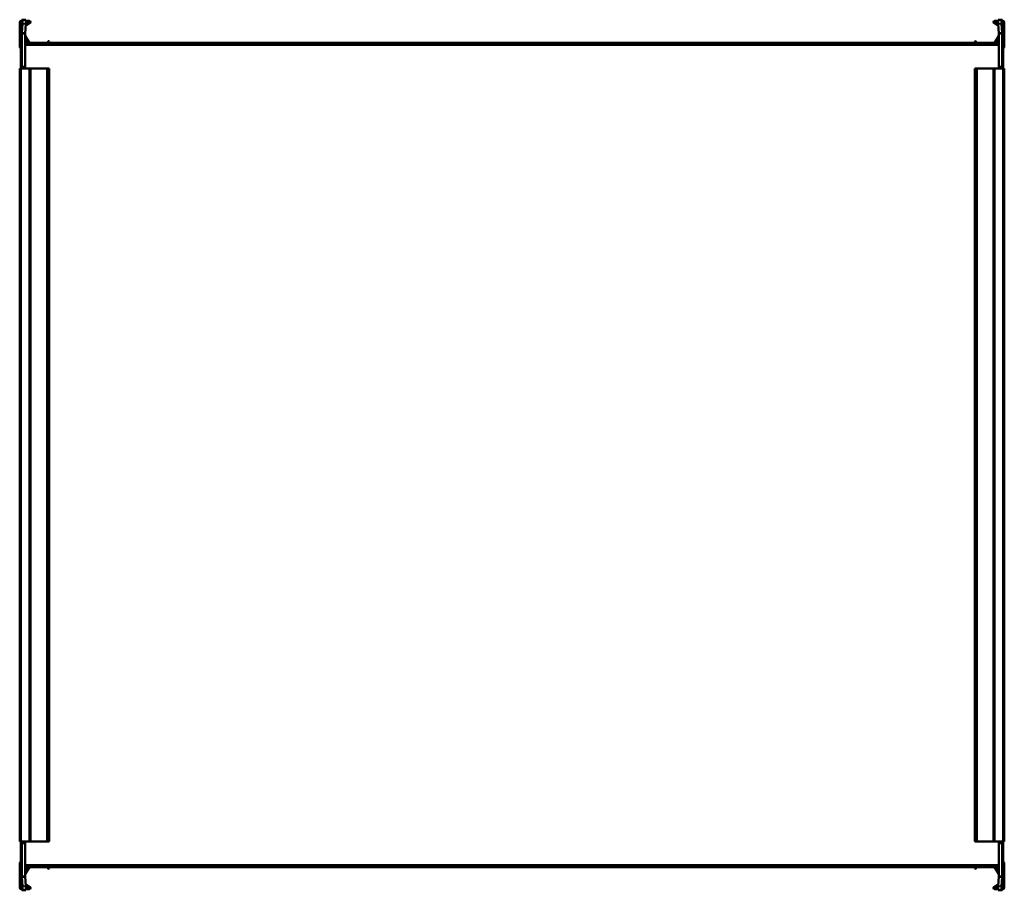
# Model space of a CAD drawing. Header units: millimetres. Extents: x 268 to 992, y 126 to 765.
import ezdxf

# ---------------------------------------------------------------- set-up
doc = ezdxf.new("R2010")
doc.units = ezdxf.units.MM
doc.header["$LTSCALE"] = 3
doc.layers.add('Widoczne (ISO)', color=7, linetype='Continuous', lineweight=50)
doc.layers.add('Widoczne wąskie (ISO)', color=7, linetype='Continuous', lineweight=35)

msp = doc.modelspace()

# ---------------------------------------------------------------- linework, layer by layer
at = {"layer": 'Widoczne (ISO)'}
for p, q in [((268.2, 745.7), (268.2, 763.5)), ((269, 751.9), (269, 763.9)), ((269, 763.9), (269.3, 763.9)), ((269.8, 763.9), (269.3, 763.9)), ((269.4, 764.7), (269.8, 764.7)), ((269.8, 755.33), (269.8, 765.4)), ((269.81, 765.49), (270.24, 765.47)), ((270.24, 762.47), (269.81, 755.56)), ((270.24, 765.47), (272.73, 765.32)), ((271.42, 765.4), (272.3, 765.4)), ((272.3, 755.41), (272.73, 762.32)), ((275.7, 762.83), (272.65, 761.07)), ((272.71, 762.03), (275.3, 763.53)), ((272.8, 764.7), (275.2, 764.7)), ((275.2, 763.9), (272.8, 763.9)), ((984.3, 762.83), (987.35, 761.07)), ((987.29, 762.03), (984.7, 763.53)), ((987.2, 764.7), (984.8, 764.7)), ((984.8, 763.9), (987.2, 763.9)), ((989.76, 765.47), (987.27, 765.32)), ((987.27, 762.32), (987.7, 755.41)), ((987.7, 765.4), (988.58, 765.4)), ((989.76, 765.47), (990.19, 765.49)), ((990.19, 755.56), (989.76, 762.47)), ((990.2, 765.4), (990.2, 755.33)), ((990.6, 764.7), (990.2, 764.7)), ((990.7, 763.9), (990.2, 763.9)), ((991, 763.9), (990.7, 763.9)), ((991, 763.9), (991, 751.9)), ((991.8, 745.7), (991.8, 763.5)), ((269.8, 755.33), (269.8, 731.1)), ((271.2, 755.33), (269.8, 755.33)), ((269.81, 755.56), (271.2, 755.47)), ((271.2, 755.47), (272.3, 755.41)), ((272.3, 755.33), (271.2, 755.33)), ((272.3, 731.11), (272.3, 755.33)), ((272.33, 753.56), (275.59, 747.9)), ((987.67, 753.56), (984.41, 747.9)), ((987.7, 755.41), (988.8, 755.47)), ((988.8, 755.33), (987.7, 755.33)), ((987.7, 755.33), (987.7, 731.11)), ((988.8, 755.47), (990.19, 755.56)), ((990.2, 755.33), (988.8, 755.33)), ((990.2, 731.1), (990.2, 755.33)), ((269, 751.4), (269, 751.9)), ((269, 748.34), (269, 751.4)), ((269, 751.4), (269.3, 751.4)), ((269.06, 748.32), (269, 748.34)), ((269, 747.1), (269, 747)), ((269, 747), (269.07, 747)), ((269, 744), (269, 747)), ((269.06, 748.29), (269.06, 748.29)), ((269.72, 751.17), (269.8, 751.39)), ((274.9, 747.5), (272.3, 752.01)), ((272.3, 748.9), (273.4, 748.9)), ((273.4, 747.3), (272.3, 747.3)), ((272.3, 747), (987.7, 747)), ((274, 747.57), (274, 747)), ((274.32, 748.5), (274.09, 748.5)), ((288.58, 748.5), (275.25, 748.5)), ((275.77, 747.8), (288.06, 747.8)), ((288.24, 747.9), (289.18, 749.53)), ((289.87, 749.13), (288.93, 747.5)), ((289.45, 749.6), (289.8, 749.4)), ((970.49, 748.5), (289.51, 748.5)), ((970.13, 749.13), (971.07, 747.5)), ((970.55, 749.6), (970.2, 749.4)), ((971.76, 747.9), (970.82, 749.53)), ((984.75, 748.5), (971.42, 748.5)), ((984.23, 747.8), (971.94, 747.8)), ((985.1, 747.5), (987.7, 752.01)), ((985.91, 748.5), (985.68, 748.5)), ((986, 747), (986, 747.57)), ((987.7, 748.9), (986.6, 748.9)), ((986.6, 747.3), (987.7, 747.3)), ((990.28, 751.17), (990.2, 751.39)), ((990.29, 747.3), (990.29, 747.3)), ((991, 751.4), (990.7, 751.4)), ((990.93, 747), (991, 747)), ((991, 748.34), (990.94, 748.32)), ((990.94, 748.29), (990.94, 748.29)), ((991, 751.9), (991, 751.4)), ((991, 751.4), (991, 748.34)), ((991, 747.1), (991, 747)), ((991, 744), (991, 747)), ((269, 744), (269, 730.9)), ((269.06, 731.1), (269.06, 743.9)), ((990.94, 743.9), (990.94, 731.1)), ((991, 730.9), (991, 744)), ((269, 730.4), (269, 730.9)), ((269, 730.9), (269.3, 730.9)), ((269.8, 730.9), (269.3, 730.9)), ((269.8, 730.4), (269.8, 731.1)), ((990.2, 731.1), (990.2, 730.4)), ((990.7, 730.9), (990.2, 730.9)), ((991, 730.9), (990.7, 730.9)), ((991, 730.9), (991, 730.4)), ((269.4, 729.5), (268.2, 729.5)), ((268.2, 729.5), (268.2, 161.5)), ((269, 730.4), (269, 729.5)), ((269, 730.4), (269.3, 730.4)), ((269.4, 729.5), (275.2, 729.5)), ((269.8, 730.4), (271.5, 730.4)), ((271.5, 730.41), (271.5, 730.4)), ((271.5, 730.41), (271.6, 730.41)), ((271.5, 729.5), (271.5, 730.4)), ((276.2, 729.5), (275.2, 729.5)), ((276.2, 729.5), (288.06, 729.5)), ((276.2, 729.5), (276.2, 161.5)), ((288.06, 729.5), (288.24, 729.5)), ((288.24, 729.5), (289.18, 729.5)), ((289.45, 729.5), (289.18, 729.5)), ((289.45, 729.5), (289.8, 729.5)), ((289.9, 729.5), (289.8, 729.5)), ((289.9, 729.5), (289.9, 161.5)), ((970.1, 729.5), (970.2, 729.5)), ((970.1, 161.5), (970.1, 729.5)), ((970.55, 729.5), (970.2, 729.5)), ((970.55, 729.5), (970.82, 729.5)), ((971.76, 729.5), (970.82, 729.5)), ((971.94, 729.5), (971.76, 729.5)), ((983.8, 729.5), (971.94, 729.5)), ((983.8, 729.5), (984.8, 729.5)), ((983.8, 161.5), (983.8, 729.5)), ((990.6, 729.5), (984.8, 729.5)), ((988.4, 730.41), (988.5, 730.41)), ((988.5, 730.4), (988.5, 730.41)), ((988.5, 730.4), (988.5, 729.5)), ((988.5, 730.4), (990.2, 730.4)), ((990.6, 729.5), (991.8, 729.5)), ((991, 730.4), (990.7, 730.4)), ((991, 729.5), (991, 730.4)), ((991.8, 161.5), (991.8, 729.5)), ((269.4, 161.5), (268.2, 161.5)), ((269, 161.5), (269, 160.6)), ((269, 160.1), (269, 160.6)), ((269, 160.6), (269.3, 160.6)), ((269, 160.1), (269, 147)), ((269, 160.1), (269.3, 160.1)), ((269.06, 147.1), (269.06, 159.9)), ((269.3, 160.1), (269.8, 160.1)), ((269.4, 161.5), (275.2, 161.5)), ((269.8, 159.9), (269.8, 160.6)), ((271.5, 160.6), (269.8, 160.6)), ((269.8, 159.9), (269.8, 135.67)), ((271.5, 160.6), (271.5, 161.5)), ((271.5, 160.6), (271.5, 160.59)), ((271.6, 160.59), (271.5, 160.59)), ((272.3, 135.67), (272.3, 159.89)), ((276.2, 161.5), (275.2, 161.5)), ((276.2, 161.5), (288.06, 161.5)), ((288.06, 161.5), (288.24, 161.5)), ((288.24, 161.5), (289.18, 161.5)), ((289.45, 161.5), (289.18, 161.5)), ((289.45, 161.5), (289.8, 161.5)), ((289.9, 161.5), (289.8, 161.5)), ((970.1, 161.5), (970.2, 161.5)), ((970.55, 161.5), (970.2, 161.5)), ((970.55, 161.5), (970.82, 161.5)), ((971.76, 161.5), (970.82, 161.5)), ((971.94, 161.5), (971.76, 161.5)), ((983.8, 161.5), (971.94, 161.5)), ((983.8, 161.5), (984.8, 161.5)), ((990.6, 161.5), (984.8, 161.5)), ((987.7, 159.89), (987.7, 135.67)), ((988.5, 160.59), (988.4, 160.59)), ((988.5, 161.5), (988.5, 160.6)), ((990.2, 160.6), (988.5, 160.6)), ((988.5, 160.59), (988.5, 160.6)), ((990.2, 160.6), (990.2, 159.9)), ((990.2, 160.1), (990.7, 160.1)), ((990.2, 135.67), (990.2, 159.9)), ((990.6, 161.5), (991.8, 161.5)), ((991, 160.6), (990.7, 160.6)), ((991, 160.1), (990.7, 160.1)), ((990.94, 159.9), (990.94, 147.1)), ((991, 160.6), (991, 161.5)), ((991, 160.6), (991, 160.1)), ((991, 147), (991, 160.1)), ((268.2, 145.3), (268.2, 127.5)), ((269, 147), (269, 144)), ((991, 147), (991, 144)), ((991.8, 145.3), (991.8, 127.5)), ((269, 144), (269.07, 144)), ((269, 143.9), (269, 144)), ((269, 142.66), (269.06, 142.68)), ((269, 139.6), (269, 142.66)), ((269, 139.1), (269, 139.6)), ((269, 139.6), (269.3, 139.6)), ((269, 127.1), (269, 139.1)), ((269.06, 142.71), (269.06, 142.71)), ((269.71, 143.7), (269.71, 143.7)), ((269.72, 139.83), (269.8, 139.61)), ((272.3, 144), (987.7, 144)), ((273.4, 143.7), (272.3, 143.7)), ((274.9, 143.5), (272.3, 138.99)), ((272.3, 142.1), (273.4, 142.1)), ((272.33, 137.44), (275.59, 143.1)), ((274, 144), (274, 143.43)), ((274.09, 142.5), (274.32, 142.5)), ((275.25, 142.5), (288.58, 142.5)), ((275.77, 143.2), (288.06, 143.2)), ((288.24, 143.1), (289.18, 141.47)), ((289.87, 141.87), (288.93, 143.5)), ((289.45, 141.4), (289.8, 141.6)), ((289.51, 142.5), (970.49, 142.5)), ((970.13, 141.87), (971.07, 143.5)), ((970.55, 141.4), (970.2, 141.6)), ((971.76, 143.1), (970.82, 141.47)), ((971.42, 142.5), (984.75, 142.5)), ((984.23, 143.2), (971.94, 143.2)), ((987.67, 137.44), (984.41, 143.1)), ((985.1, 143.5), (987.7, 138.99)), ((985.68, 142.5), (985.91, 142.5)), ((986, 143.43), (986, 144)), ((986.6, 143.7), (987.7, 143.7)), ((987.7, 142.1), (986.6, 142.1)), ((990.28, 139.83), (990.2, 139.61)), ((991, 139.6), (990.7, 139.6)), ((990.93, 144), (991, 144)), ((990.94, 142.71), (990.94, 142.71)), ((990.94, 142.68), (991, 142.66)), ((991, 143.9), (991, 144)), ((991, 142.66), (991, 139.6)), ((991, 139.6), (991, 139.1)), ((991, 139.1), (991, 127.1)), ((269.8, 125.6), (269.8, 135.67)), ((269.8, 135.67), (271.2, 135.67)), ((271.2, 135.53), (269.81, 135.44)), ((269.81, 135.44), (270.24, 128.53)), ((271.2, 135.67), (272.3, 135.67)), ((272.3, 135.59), (271.2, 135.53)), ((272.73, 128.68), (272.3, 135.59)), ((987.7, 135.59), (987.27, 128.68)), ((987.7, 135.67), (988.8, 135.67)), ((988.8, 135.53), (987.7, 135.59)), ((988.8, 135.67), (990.2, 135.67)), ((990.19, 135.44), (988.8, 135.53)), ((989.76, 128.53), (990.19, 135.44)), ((990.2, 135.67), (990.2, 125.6)), ((269, 127.1), (269.3, 127.1)), ((269.3, 127.1), (269.8, 127.1)), ((269.4, 126.3), (269.8, 126.3)), ((270.24, 125.53), (269.81, 125.51)), ((270.24, 125.53), (272.73, 125.68)), ((272.3, 125.6), (271.42, 125.6)), ((275.7, 128.17), (272.65, 129.93)), ((272.71, 128.97), (275.3, 127.47)), ((275.2, 127.1), (272.8, 127.1)), ((272.8, 126.3), (275.2, 126.3)), ((984.3, 128.17), (987.35, 129.93)), ((987.29, 128.97), (984.7, 127.47)), ((984.8, 127.1), (987.2, 127.1)), ((987.2, 126.3), (984.8, 126.3)), ((989.76, 125.53), (987.27, 125.68)), ((988.58, 125.6), (987.7, 125.6)), ((990.19, 125.51), (989.76, 125.53)), ((990.2, 127.1), (990.7, 127.1)), ((990.6, 126.3), (990.2, 126.3)), ((991, 127.1), (990.7, 127.1))]:
    msp.add_line(p, q, dxfattribs=at)
for centre, radius, start, end in [((269.4, 763.5), 1.2, 90, 180), ((275.2, 763.7), 1, 300, 90), ((275.2, 763.7), 0.2, 300, 90), ((984.8, 763.7), 1, 90, 240), ((984.8, 763.7), 0.2, 90, 240), ((990.6, 763.5), 1.2, 0, 90), ((272.5, 753.66), 0.2, 180, 210), ((987.5, 753.66), 0.2, 330, 0), ((269.2, 745.7), 1, 180, 258.46304), ((269.2, 747.1), 0.2, 128.82923, 180), ((281, 747.06), 12, 160, 174.13746), ((269.3, 751.9), 0.5, 270, 0), ((273.4, 748.1), 0.8, 270, 90), ((275.77, 748), 1, 210, 270), ((275.77, 748), 0.2, 210, 270), ((288.06, 748), 0.2, 270, 330), ((288.06, 748), 1, 270, 330), ((289.35, 749.43), 0.2, 60, 150), ((289.7, 749.23), 0.2, 330, 60), ((970.3, 749.23), 0.2, 120, 210), ((970.65, 749.43), 0.2, 30, 120), ((971.94, 748), 1, 210, 270), ((971.94, 748), 0.2, 210, 270), ((984.23, 748), 0.2, 270, 330), ((984.23, 748), 1, 270, 330), ((986.6, 748.1), 0.8, 90, 270), ((990.7, 751.9), 0.5, 180, 270), ((979, 747.06), 12, 5.86254, 20), ((990.8, 747.1), 0.2, 0, 51.14452), ((990.8, 745.7), 1, 281.53696, 0), ((269.3, 730.9), 0.5, 270, 0), ((271.6, 731.11), 0.7, 359.18146, 0), ((988.4, 731.11), 0.7, 180, 180.81854), ((990.7, 730.9), 0.5, 180, 270), ((269.3, 160.1), 0.5, 0, 90), ((271.6, 159.89), 0.7, 0, 0.81854), ((988.4, 159.89), 0.7, 179.18146, 180), ((990.7, 160.1), 0.5, 90, 180), ((269.2, 145.3), 1, 101.53696, 180), ((990.8, 145.3), 1, 0, 78.46304), ((269.2, 143.9), 0.2, 180, 231.14452), ((281, 143.94), 12, 185.86254, 200), ((269.3, 139.1), 0.5, 0, 90), ((273.4, 142.9), 0.8, 270, 90), ((275.77, 143), 1, 90, 150), ((275.77, 143), 0.2, 90, 150), ((288.06, 143), 1, 30, 90), ((288.06, 143), 0.2, 30, 90), ((289.35, 141.57), 0.2, 210, 300), ((289.7, 141.77), 0.2, 300, 30), ((970.3, 141.77), 0.2, 150, 240), ((970.65, 141.57), 0.2, 240, 330), ((971.94, 143), 1, 90, 150), ((971.94, 143), 0.2, 90, 150), ((984.23, 143), 1, 30, 90), ((984.23, 143), 0.2, 30, 90), ((986.6, 142.9), 0.8, 90, 270), ((990.7, 139.1), 0.5, 90, 180), ((979, 143.94), 12, 340, 354.13746), ((990.8, 143.9), 0.2, 308.82923, 0), ((272.5, 137.34), 0.2, 150, 180), ((987.5, 137.34), 0.2, 0, 30), ((269.4, 127.5), 1.2, 180, 270), ((275.2, 127.3), 1, 270, 60), ((275.2, 127.3), 0.2, 270, 60), ((984.8, 127.3), 1, 120, 270), ((984.8, 127.3), 0.2, 120, 270), ((990.6, 127.5), 1.2, 270, 0)]:
    msp.add_arc(centre, radius, start, end, dxfattribs=at)
for centre, major_axis, start_param, end_param in [((270.05, 762.48), (0.19, 2.99), 4.714295, 6.285092), ((272.54, 762.32), (0.19, 2.99), 4.714295, 6.283185), ((987.46, 762.32), (-0.19, 2.99), 0, 1.56889), ((989.95, 762.48), (-0.19, 2.99), 6.281279, 7.852075), ((270.05, 128.52), (0.19, -2.99), 6.281279, 7.852075), ((272.54, 128.68), (0.19, -2.99), 0, 1.56889), ((987.46, 128.68), (-0.19, -2.99), 4.714295, 6.283185), ((989.95, 128.52), (-0.19, -2.99), 4.714295, 6.285092)]:
    msp.add_ellipse(centre, major_axis=major_axis, ratio=0.061628, start_param=start_param, end_param=end_param, dxfattribs=at)
for points, knots in [([(269.81, 765.49), (269.81, 765.47), (269.8, 765.46), (269.8, 765.43), (269.8, 765.41), (269.8, 765.4)], [0, 0, 0, 0, 0.01249515, 0.01249515, 0.0249903, 0.0249903, 0.0249903, 0.0249903]), ([(272.3, 765.4), (272.3, 765.4), (272.3, 765.39), (272.3, 765.39), (272.3, 765.39), (272.3, 765.38), (272.3, 765.38), (272.3, 765.38), (272.3, 765.37), (272.3, 765.37), (272.3, 765.37), (272.3, 765.36), (272.3, 765.36), (272.3, 765.36), (272.3, 765.35), (272.3, 765.35), (272.3, 765.35), (272.3, 765.35), (272.3, 765.35)], [0, 0, 0, 0, 0.001501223, 0.001501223, 0.001501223, 0.00300249, 0.00300249, 0.00300249, 0.004503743, 0.004503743, 0.004503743, 0.006004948, 0.006004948, 0.006004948, 0.007506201, 0.007506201, 0.007506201, 0.00845921, 0.00845921, 0.00845921, 0.00845921]), ([(987.7, 765.35), (987.7, 765.35), (987.7, 765.35), (987.7, 765.35), (987.7, 765.35), (987.7, 765.36), (987.7, 765.36), (987.7, 765.36), (987.7, 765.37), (987.7, 765.37), (987.7, 765.37), (987.7, 765.38), (987.7, 765.38), (987.7, 765.38), (987.7, 765.39), (987.7, 765.39), (987.7, 765.39), (987.7, 765.4), (987.7, 765.4)], [0.002049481, 0.002049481, 0.002049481, 0.002049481, 0.00300249, 0.00300249, 0.00300249, 0.004503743, 0.004503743, 0.004503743, 0.006004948, 0.006004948, 0.006004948, 0.007506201, 0.007506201, 0.007506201, 0.009007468, 0.009007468, 0.009007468, 0.010508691, 0.010508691, 0.010508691, 0.010508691]), ([(990.2, 765.4), (990.2, 765.41), (990.2, 765.43), (990.2, 765.46), (990.19, 765.47), (990.19, 765.49)], [0, 0, 0, 0, 0.01249515, 0.01249515, 0.0249903, 0.0249903, 0.0249903, 0.0249903]), ([(269.8, 755.33), (269.8, 755.37), (269.8, 755.4), (269.8, 755.48), (269.81, 755.52), (269.81, 755.56)], [0, 0, 0, 0, 0.01249515, 0.01249515, 0.0249903, 0.0249903, 0.0249903, 0.0249903]), ([(272.3, 755.41), (272.3, 755.4), (272.3, 755.4), (272.3, 755.39), (272.3, 755.39), (272.3, 755.39), (272.3, 755.38), (272.3, 755.38), (272.3, 755.38), (272.3, 755.37), (272.3, 755.37), (272.3, 755.36), (272.3, 755.36), (272.3, 755.36), (272.3, 755.35), (272.3, 755.35), (272.3, 755.35), (272.3, 755.34), (272.3, 755.34), (272.3, 755.33), (272.3, 755.33), (272.3, 755.33)], [0, 0, 0, 0, 0.00150122, 0.00150122, 0.00150122, 0.00300249, 0.00300249, 0.00300249, 0.00450374, 0.00450374, 0.00450374, 0.00600495, 0.00600495, 0.00600495, 0.0075062, 0.0075062, 0.0075062, 0.00900747, 0.00900747, 0.00900747, 0.01050869, 0.01050869, 0.01050869, 0.01050869]), ([(987.7, 755.33), (987.7, 755.33), (987.7, 755.33), (987.7, 755.34), (987.7, 755.34), (987.7, 755.35), (987.7, 755.35), (987.7, 755.35), (987.7, 755.36), (987.7, 755.36), (987.7, 755.36), (987.7, 755.37), (987.7, 755.37), (987.7, 755.38), (987.7, 755.38), (987.7, 755.38), (987.7, 755.39), (987.7, 755.39), (987.7, 755.39), (987.7, 755.4), (987.7, 755.4), (987.7, 755.41)], [0, 0, 0, 0, 0.00150122, 0.00150122, 0.00150122, 0.00300249, 0.00300249, 0.00300249, 0.00450374, 0.00450374, 0.00450374, 0.00600495, 0.00600495, 0.00600495, 0.0075062, 0.0075062, 0.0075062, 0.00900747, 0.00900747, 0.00900747, 0.01050869, 0.01050869, 0.01050869, 0.01050869]), ([(990.19, 755.56), (990.19, 755.52), (990.2, 755.48), (990.2, 755.4), (990.2, 755.37), (990.2, 755.33)], [0, 0, 0, 0, 0.01249515, 0.01249515, 0.0249903, 0.0249903, 0.0249903, 0.0249903]), ([(269.06, 748.29), (269.06, 748.29), (269.06, 748.29), (269.06, 748.29), (269.06, 748.29), (269.06, 748.28)], [0.00000127, 0.00000127, 0.00000127, 0.00000127, 0.0077936, 0.0077936, 0.01558592, 0.01558592, 0.01558592, 0.01558592]), ([(269.06, 748.28), (269.07, 748.26), (269.07, 748.16), (269.07, 747.79), (269.07, 747.5), (269.07, 746.79), (269.07, 746.37), (269.07, 745.48), (269.07, 745.02), (269.06, 744.56)], [0.0000002, 0.0000002, 0.0000002, 0.0000002, 0.138614, 0.138614, 0.2902546, 0.2902546, 0.4411619, 0.4411619, 0.5810662, 0.5810662, 0.5810662, 0.5810662]), ([(990.94, 744.56), (990.93, 745.02), (990.93, 745.47), (990.93, 746.36), (990.93, 746.79), (990.93, 747.5), (990.93, 747.78), (990.93, 748.16), (990.93, 748.26), (990.94, 748.28)], [0.0000002, 0.0000002, 0.0000002, 0.0000002, 0.138614, 0.138614, 0.2902546, 0.2902546, 0.4411619, 0.4411619, 0.5810662, 0.5810662, 0.5810662, 0.5810662]), ([(990.94, 748.29), (990.94, 748.29), (990.94, 748.29), (990.94, 748.29), (990.94, 748.29), (990.94, 748.28)], [-0.01558465, -0.01558465, -0.01558465, -0.01558465, -0.00779233, -0.00779233, 0, 0, 0, 0]), ([(269.06, 744.4), (269.06, 744.43), (269.06, 744.45), (269.06, 744.5), (269.06, 744.53), (269.06, 744.56)], [-0.01558465, -0.01558465, -0.01558465, -0.01558465, -0.00779233, -0.00779233, 0, 0, 0, 0]), ([(269.06, 743.9), (269.06, 743.98), (269.06, 744.07), (269.06, 744.23), (269.06, 744.32), (269.06, 744.4)], [0, 0, 0, 0, 0.02497584, 0.02497584, 0.04995141, 0.04995141, 0.04995141, 0.04995141]), ([(990.94, 744.4), (990.94, 744.43), (990.94, 744.45), (990.94, 744.5), (990.94, 744.53), (990.94, 744.56)], [0.00000127, 0.00000127, 0.00000127, 0.00000127, 0.0077936, 0.0077936, 0.01558592, 0.01558592, 0.01558592, 0.01558592]), ([(990.94, 744.4), (990.94, 744.32), (990.94, 744.23), (990.94, 744.07), (990.94, 743.98), (990.94, 743.9)], [0.00000127, 0.00000127, 0.00000127, 0.00000127, 0.02497637, 0.02497637, 0.04995171, 0.04995171, 0.04995171, 0.04995171]), ([(271.6, 730.41), (271.62, 730.41), (271.63, 730.41), (271.66, 730.41), (271.67, 730.41), (271.71, 730.42), (271.73, 730.42), (271.8, 730.44), (271.85, 730.45), (271.98, 730.52), (272.08, 730.58), (272.2, 730.74), (272.24, 730.81), (272.28, 730.94), (272.29, 730.98), (272.3, 731.05), (272.3, 731.08), (272.3, 731.1)], [0.5164602, 0.5164602, 0.5164602, 0.5164602, 0.521665, 0.521665, 0.5268699, 0.5268699, 0.5372796, 0.5372796, 0.558099, 0.558099, 0.5997379, 0.5997379, 0.6260553, 0.6260553, 0.6392139, 0.6392139, 0.6464865, 0.6464865, 0.6464865, 0.6464865]), ([(987.7, 731.1), (987.7, 731.08), (987.7, 731.05), (987.71, 730.98), (987.72, 730.94), (987.76, 730.81), (987.8, 730.74), (987.92, 730.58), (988.02, 730.52), (988.15, 730.45), (988.2, 730.44), (988.27, 730.42), (988.29, 730.42), (988.33, 730.41), (988.34, 730.41), (988.37, 730.41), (988.38, 730.41), (988.4, 730.41)], [0.902894, 0.902894, 0.902894, 0.902894, 0.9101665, 0.9101665, 0.9233252, 0.9233252, 0.9496425, 0.9496425, 0.9912814, 0.9912814, 1.0121009, 1.0121009, 1.0225106, 1.0225106, 1.0277154, 1.0277154, 1.0329203, 1.0329203, 1.0329203, 1.0329203]), ([(272.3, 159.9), (272.3, 159.92), (272.3, 159.95), (272.29, 160.02), (272.28, 160.06), (272.24, 160.19), (272.2, 160.26), (272.08, 160.42), (271.98, 160.48), (271.85, 160.55), (271.8, 160.56), (271.73, 160.58), (271.71, 160.58), (271.67, 160.59), (271.66, 160.59), (271.63, 160.59), (271.62, 160.59), (271.6, 160.59)], [0.902894, 0.902894, 0.902894, 0.902894, 0.9101665, 0.9101665, 0.9233252, 0.9233252, 0.9496425, 0.9496425, 0.9912814, 0.9912814, 1.0121009, 1.0121009, 1.0225106, 1.0225106, 1.0277154, 1.0277154, 1.0329203, 1.0329203, 1.0329203, 1.0329203]), ([(988.4, 160.59), (988.38, 160.59), (988.37, 160.59), (988.34, 160.59), (988.33, 160.59), (988.29, 160.58), (988.27, 160.58), (988.2, 160.56), (988.15, 160.55), (988.02, 160.48), (987.92, 160.42), (987.8, 160.26), (987.76, 160.19), (987.72, 160.06), (987.71, 160.02), (987.7, 159.95), (987.7, 159.92), (987.7, 159.9)], [0.5164602, 0.5164602, 0.5164602, 0.5164602, 0.521665, 0.521665, 0.5268699, 0.5268699, 0.5372796, 0.5372796, 0.558099, 0.558099, 0.5997379, 0.5997379, 0.6260553, 0.6260553, 0.6392139, 0.6392139, 0.6464865, 0.6464865, 0.6464865, 0.6464865]), ([(269.06, 146.6), (269.06, 146.68), (269.06, 146.77), (269.06, 146.93), (269.06, 147.02), (269.06, 147.1)], [0.00000127, 0.00000127, 0.00000127, 0.00000127, 0.02497637, 0.02497637, 0.04995171, 0.04995171, 0.04995171, 0.04995171]), ([(269.06, 146.6), (269.06, 146.57), (269.06, 146.55), (269.06, 146.5), (269.06, 146.47), (269.06, 146.44)], [0.00000127, 0.00000127, 0.00000127, 0.00000127, 0.0077936, 0.0077936, 0.01558592, 0.01558592, 0.01558592, 0.01558592]), ([(269.06, 146.44), (269.07, 145.98), (269.07, 145.53), (269.07, 144.64), (269.07, 144.21), (269.07, 143.5), (269.07, 143.22), (269.07, 142.84), (269.07, 142.74), (269.06, 142.72)], [0.0000002, 0.0000002, 0.0000002, 0.0000002, 0.138614, 0.138614, 0.2902546, 0.2902546, 0.4411619, 0.4411619, 0.5810662, 0.5810662, 0.5810662, 0.5810662]), ([(990.94, 142.72), (990.93, 142.74), (990.93, 142.84), (990.93, 143.21), (990.93, 143.5), (990.93, 144.21), (990.93, 144.63), (990.93, 145.52), (990.93, 145.98), (990.94, 146.44)], [0.0000002, 0.0000002, 0.0000002, 0.0000002, 0.138614, 0.138614, 0.2902546, 0.2902546, 0.4411619, 0.4411619, 0.5810662, 0.5810662, 0.5810662, 0.5810662]), ([(990.94, 147.1), (990.94, 147.02), (990.94, 146.93), (990.94, 146.77), (990.94, 146.68), (990.94, 146.6)], [0, 0, 0, 0, 0.02497584, 0.02497584, 0.04995141, 0.04995141, 0.04995141, 0.04995141]), ([(990.94, 146.6), (990.94, 146.57), (990.94, 146.55), (990.94, 146.5), (990.94, 146.47), (990.94, 146.44)], [-0.01558465, -0.01558465, -0.01558465, -0.01558465, -0.00779233, -0.00779233, 0, 0, 0, 0]), ([(269.06, 142.71), (269.06, 142.71), (269.06, 142.71), (269.06, 142.71), (269.06, 142.71), (269.06, 142.72)], [-0.01558465, -0.01558465, -0.01558465, -0.01558465, -0.00779233, -0.00779233, 0, 0, 0, 0]), ([(990.94, 142.71), (990.94, 142.71), (990.94, 142.71), (990.94, 142.71), (990.94, 142.71), (990.94, 142.72)], [0.00000127, 0.00000127, 0.00000127, 0.00000127, 0.0077936, 0.0077936, 0.01558592, 0.01558592, 0.01558592, 0.01558592]), ([(269.81, 135.44), (269.81, 135.48), (269.8, 135.52), (269.8, 135.6), (269.8, 135.63), (269.8, 135.67)], [0, 0, 0, 0, 0.01249515, 0.01249515, 0.0249903, 0.0249903, 0.0249903, 0.0249903]), ([(272.3, 135.67), (272.3, 135.67), (272.3, 135.67), (272.3, 135.66), (272.3, 135.66), (272.3, 135.65), (272.3, 135.65), (272.3, 135.65), (272.3, 135.64), (272.3, 135.64), (272.3, 135.64), (272.3, 135.63), (272.3, 135.63), (272.3, 135.62), (272.3, 135.62), (272.3, 135.62), (272.3, 135.61), (272.3, 135.61), (272.3, 135.61), (272.3, 135.6), (272.3, 135.6), (272.3, 135.59)], [0, 0, 0, 0, 0.00150122, 0.00150122, 0.00150122, 0.00300249, 0.00300249, 0.00300249, 0.00450374, 0.00450374, 0.00450374, 0.00600495, 0.00600495, 0.00600495, 0.0075062, 0.0075062, 0.0075062, 0.00900747, 0.00900747, 0.00900747, 0.01050869, 0.01050869, 0.01050869, 0.01050869]), ([(987.7, 135.59), (987.7, 135.6), (987.7, 135.6), (987.7, 135.61), (987.7, 135.61), (987.7, 135.61), (987.7, 135.62), (987.7, 135.62), (987.7, 135.62), (987.7, 135.63), (987.7, 135.63), (987.7, 135.64), (987.7, 135.64), (987.7, 135.64), (987.7, 135.65), (987.7, 135.65), (987.7, 135.65), (987.7, 135.66), (987.7, 135.66), (987.7, 135.67), (987.7, 135.67), (987.7, 135.67)], [0, 0, 0, 0, 0.00150122, 0.00150122, 0.00150122, 0.00300249, 0.00300249, 0.00300249, 0.00450374, 0.00450374, 0.00450374, 0.00600495, 0.00600495, 0.00600495, 0.0075062, 0.0075062, 0.0075062, 0.00900747, 0.00900747, 0.00900747, 0.01050869, 0.01050869, 0.01050869, 0.01050869]), ([(990.2, 135.67), (990.2, 135.63), (990.2, 135.6), (990.2, 135.52), (990.19, 135.48), (990.19, 135.44)], [0, 0, 0, 0, 0.01249515, 0.01249515, 0.0249903, 0.0249903, 0.0249903, 0.0249903]), ([(269.8, 125.6), (269.8, 125.59), (269.8, 125.57), (269.8, 125.54), (269.81, 125.53), (269.81, 125.51)], [0, 0, 0, 0, 0.01249515, 0.01249515, 0.0249903, 0.0249903, 0.0249903, 0.0249903]), ([(272.3, 125.65), (272.3, 125.65), (272.3, 125.65), (272.3, 125.65), (272.3, 125.65), (272.3, 125.64), (272.3, 125.64), (272.3, 125.64), (272.3, 125.63), (272.3, 125.63), (272.3, 125.63), (272.3, 125.62), (272.3, 125.62), (272.3, 125.62), (272.3, 125.61), (272.3, 125.61), (272.3, 125.61), (272.3, 125.6), (272.3, 125.6)], [0.002049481, 0.002049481, 0.002049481, 0.002049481, 0.00300249, 0.00300249, 0.00300249, 0.004503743, 0.004503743, 0.004503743, 0.006004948, 0.006004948, 0.006004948, 0.007506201, 0.007506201, 0.007506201, 0.009007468, 0.009007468, 0.009007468, 0.010508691, 0.010508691, 0.010508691, 0.010508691]), ([(987.7, 125.6), (987.7, 125.6), (987.7, 125.61), (987.7, 125.61), (987.7, 125.61), (987.7, 125.62), (987.7, 125.62), (987.7, 125.62), (987.7, 125.63), (987.7, 125.63), (987.7, 125.63), (987.7, 125.64), (987.7, 125.64), (987.7, 125.64), (987.7, 125.65), (987.7, 125.65), (987.7, 125.65), (987.7, 125.65), (987.7, 125.65)], [0, 0, 0, 0, 0.001501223, 0.001501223, 0.001501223, 0.00300249, 0.00300249, 0.00300249, 0.004503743, 0.004503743, 0.004503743, 0.006004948, 0.006004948, 0.006004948, 0.007506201, 0.007506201, 0.007506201, 0.00845921, 0.00845921, 0.00845921, 0.00845921]), ([(990.19, 125.51), (990.19, 125.53), (990.2, 125.54), (990.2, 125.57), (990.2, 125.59), (990.2, 125.6)], [0, 0, 0, 0, 0.01249515, 0.01249515, 0.0249903, 0.0249903, 0.0249903, 0.0249903])]:
    msp.add_open_spline(points, degree=3, knots=knots, dxfattribs=at)
for points in [[(269.07, 747.15), (269.07, 747.18), (269.07, 747.22), (269.07, 747.26)], [(990.93, 747.15), (990.93, 747.1), (990.93, 747.05), (990.93, 747)], [(269.06, 730.9), (269.06, 730.97), (269.06, 731.03), (269.06, 731.1)], [(990.94, 731.1), (990.94, 731.03), (990.94, 730.97), (990.94, 730.9)], [(269.06, 159.9), (269.06, 159.97), (269.06, 160.03), (269.06, 160.1)], [(990.94, 160.1), (990.94, 160.03), (990.94, 159.97), (990.94, 159.9)], [(269.07, 143.85), (269.07, 143.9), (269.07, 143.95), (269.07, 144)], [(990.93, 143.85), (990.93, 143.82), (990.93, 143.78), (990.93, 143.74)]]:
    msp.add_open_spline(points, degree=3, dxfattribs=at)
at = {"layer": 'Widoczne wąskie (ISO)'}
for p, q in [((269.3, 763.9), (269.3, 751.9)), ((269.81, 765.49), (269.81, 755.56)), ((270.24, 765.47), (270.24, 765.47)), ((270.24, 762.47), (272.73, 762.32)), ((989.76, 762.47), (987.27, 762.32)), ((989.76, 765.47), (989.76, 765.47)), ((990.19, 755.56), (990.19, 765.49)), ((990.7, 751.9), (990.7, 763.9)), ((269, 751.9), (269.3, 751.9)), ((269.3, 751.9), (269.8, 751.9)), ((269.3, 751.9), (269.3, 751.4)), ((269.63, 750.9), (269.63, 750.9)), ((990.2, 751.9), (990.7, 751.9)), ((990.37, 750.9), (990.37, 750.9)), ((990.7, 751.4), (990.7, 751.9)), ((991, 751.9), (990.7, 751.9)), ((269.72, 743.9), (269.06, 743.9)), ((269.72, 730.9), (269.72, 743.9)), ((269.72, 743.9), (269.8, 743.9)), ((990.28, 743.9), (990.2, 743.9)), ((990.94, 743.9), (990.28, 743.9)), ((990.28, 743.9), (990.28, 730.9)), ((269.3, 730.9), (269.3, 730.4)), ((272.3, 731.1), (269.8, 731.1)), ((990.2, 731.1), (987.7, 731.1)), ((990.7, 730.4), (990.7, 730.9)), ((269.4, 729.5), (269.4, 161.5)), ((271.2, 730.4), (271.2, 729.5)), ((275.2, 729.5), (275.2, 161.5)), ((288.06, 729.5), (288.06, 161.5)), ((288.24, 729.5), (288.24, 161.5)), ((289.18, 729.5), (289.18, 161.5)), ((289.45, 729.5), (289.45, 161.5)), ((289.8, 729.5), (289.8, 161.5)), ((970.2, 161.5), (970.2, 729.5)), ((970.55, 161.5), (970.55, 729.5)), ((970.82, 161.5), (970.82, 729.5)), ((971.76, 161.5), (971.76, 729.5)), ((971.94, 161.5), (971.94, 729.5)), ((984.8, 161.5), (984.8, 729.5)), ((988.8, 729.5), (988.8, 730.4)), ((990.6, 161.5), (990.6, 729.5)), ((269.3, 160.6), (269.3, 160.1)), ((269.72, 147.1), (269.72, 160.1)), ((269.8, 159.9), (272.3, 159.9)), ((271.2, 161.5), (271.2, 160.6)), ((987.7, 159.9), (990.2, 159.9)), ((988.8, 160.6), (988.8, 161.5)), ((990.28, 160.1), (990.28, 147.1)), ((990.7, 160.1), (990.7, 160.6)), ((269.06, 147.1), (269.72, 147.1)), ((269.72, 147.1), (269.8, 147.1)), ((990.28, 147.1), (990.2, 147.1)), ((990.28, 147.1), (990.94, 147.1)), ((269, 139.1), (269.3, 139.1)), ((269.3, 139.6), (269.3, 139.1)), ((269.8, 139.1), (269.3, 139.1)), ((269.3, 139.1), (269.3, 127.1)), ((269.63, 140.1), (269.63, 140.1)), ((990.7, 139.1), (990.2, 139.1)), ((990.37, 140.1), (990.37, 140.1)), ((990.7, 139.1), (990.7, 139.6)), ((990.7, 127.1), (990.7, 139.1)), ((991, 139.1), (990.7, 139.1)), ((269.81, 135.44), (269.81, 125.51)), ((990.19, 125.51), (990.19, 135.44)), ((270.24, 128.53), (272.73, 128.68)), ((270.24, 125.53), (270.24, 125.53)), ((989.76, 128.53), (987.27, 128.68)), ((989.76, 125.53), (989.76, 125.53))]:
    msp.add_line(p, q, dxfattribs=at)
for centre, major_axis, ratio, start_param, end_param in [((280.99, 747.02), (-11.99, 0.38), 0.984885, 5.965377, 6.208164), ((269.65, 746.02), (-0.07, -5.14), 0.000062, 2.948989, 3.141593), ((990.35, 746.02), (0.07, -5.14), 0.000062, 3.141592, 3.334197), ((979.01, 747.02), (11.99, 0.38), 0.984885, 0.075022, 0.317808), ((280.99, 744.4), (-12, -0.07), 0.173121, 5.933196, 6.175982), ((269.65, 743.9), (0, 6.01), 0.012226, 4.712175, 4.90478), ((979.01, 744.4), (12, -0.07), 0.173121, 0.107203, 0.349989), ((990.35, 743.9), (0, -6.01), 0.012225, 4.519998, 4.712603), ((280.99, 146.6), (-12, 0.07), 0.173121, 0.107203, 0.349989), ((269.65, 147.1), (0, 6.01), 0.012225, 4.519998, 4.712603), ((990.35, 147.1), (0, -6.01), 0.012226, 4.712175, 4.90478), ((979.01, 146.6), (12, 0.07), 0.173121, 5.933196, 6.175982), ((280.99, 143.98), (-11.99, -0.38), 0.984885, 0.075022, 0.317808), ((269.65, 144.98), (-0.07, 5.14), 0.000062, 3.141592, 3.334197), ((979.01, 143.98), (11.99, -0.38), 0.984885, 5.965377, 6.208164), ((990.35, 144.98), (0.07, 5.14), 0.000062, 2.948989, 3.141593)]:
    msp.add_ellipse(centre, major_axis=major_axis, ratio=ratio, start_param=start_param, end_param=end_param, dxfattribs=at)
for points, knots in [([(269.71, 749.02), (269.71, 749.48), (269.71, 750.41), (269.72, 750.93), (269.72, 751.07)], [-0.0000125, -0.0000125, -0.0000125, -0.0000125, 0.083717, 0.1958357, 0.1958357, 0.1958357, 0.1958357]), ([(269.72, 745.05), (269.71, 746.33), (269.71, 747.75), (269.71, 748.87), (269.71, 749.02)], [-0.1965799, -0.1965799, -0.1965799, -0.1965799, -0.0284018, -0.0000125, -0.0000125, -0.0000125, -0.0000125]), ([(990.28, 751.07), (990.29, 750.86), (990.29, 750.2), (990.29, 749.18), (990.29, 749.02)], [-0.1965799, -0.1965799, -0.1965799, -0.1965799, -0.0284018, -0.0000125, -0.0000125, -0.0000125, -0.0000125]), ([(990.29, 749.02), (990.29, 748.56), (990.29, 747.35), (990.28, 745.91), (990.28, 745.05)], [-0.0000125, -0.0000125, -0.0000125, -0.0000125, 0.083717, 0.1958357, 0.1958357, 0.1958357, 0.1958357]), ([(269.71, 141.98), (269.71, 142.44), (269.71, 143.65), (269.72, 145.09), (269.72, 145.95)], [-0.0000125, -0.0000125, -0.0000125, -0.0000125, 0.083717, 0.1958357, 0.1958357, 0.1958357, 0.1958357]), ([(990.28, 145.95), (990.29, 144.67), (990.29, 143.25), (990.29, 142.13), (990.29, 141.98)], [-0.1965799, -0.1965799, -0.1965799, -0.1965799, -0.0284018, -0.0000125, -0.0000125, -0.0000125, -0.0000125]), ([(269.72, 139.93), (269.71, 140.14), (269.71, 140.8), (269.71, 141.82), (269.71, 141.98)], [-0.1965799, -0.1965799, -0.1965799, -0.1965799, -0.0284018, -0.0000125, -0.0000125, -0.0000125, -0.0000125]), ([(990.29, 141.98), (990.29, 141.52), (990.29, 140.59), (990.28, 140.07), (990.28, 139.93)], [-0.0000125, -0.0000125, -0.0000125, -0.0000125, 0.083717, 0.1958357, 0.1958357, 0.1958357, 0.1958357])]:
    msp.add_open_spline(points, degree=3, knots=knots, dxfattribs=at)

doc.saveas('drawing.dxf')
